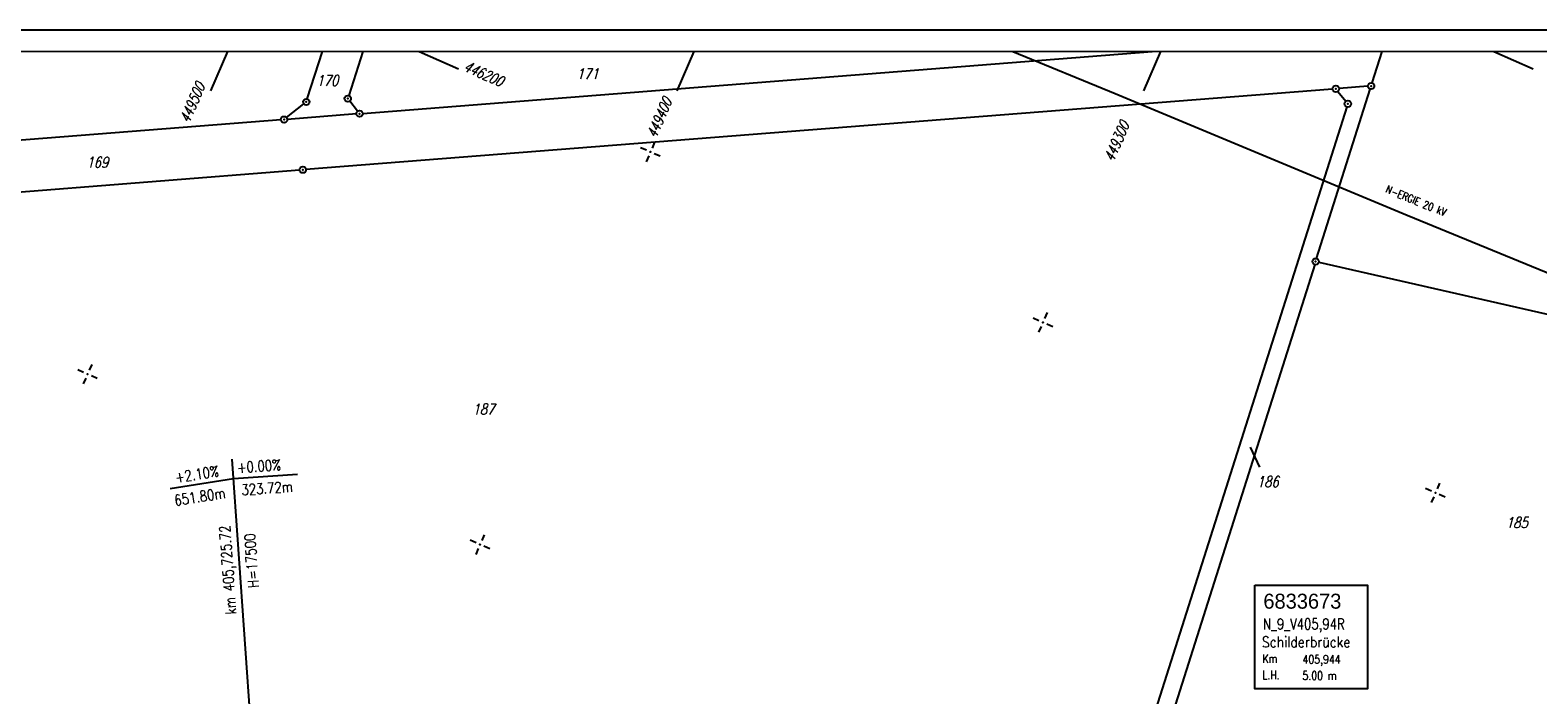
# Model space of a CAD drawing. Extents: x 0 to 1135, y 0 to 420.
# Tile 30 of 84: x 387 to 739, y 265 to 420. Entities that reach past the tile are written whole.
import ezdxf

# ---------------------------------------------------------------- set-up
doc = ezdxf.new("R2010")
doc.units = 0
doc.header["$LTSCALE"] = 2
doc.header["$MEASUREMENT"] = 0
doc.linetypes.add('AUSGEZOGEN', pattern=[0])
doc.layers.get('0').update_dxf_attribs({"color": 8, "linetype": 'AUSGEZOGEN'})
for name, color, linetype in [('BW-SCHRIFT', 8, 'AUSGEZOGEN'), ('FBRTOP', 8, 'AUSGEZOGEN'), ('FLSTNR', 8, 'AUSGEZOGEN'), ('GRENZL', 8, 'AUSGEZOGEN'), ('GRENZP', 8, 'AUSGEZOGEN'), ('NETZ', 250, 'AUSGEZOGEN'), ('NZ', 8, 'AUSGEZOGEN'), ('RAHMEN', 250, 'AUSGEZOGEN'), ('STROMLTG', 8, 'AUSGEZOGEN')]:
    doc.layers.add(name, color=color, linetype=linetype)
doc.styles.add('ROMANS', font='romans.shx', dxfattribs={"width": 0.8})
doc.styles.add('UNIR-O', font='unir_o.shx')

# ---------------------------------------------------------------- blocks, each defined once
blk = doc.blocks.new('IKR')
at = {"color": 0}
for p, q in [((-2.5, 0), (-1, 0)), ((0, 1), (0, 2.5)), ((1, 0), (2.5, 0)), ((0, -2.5), (0, -1))]:
    blk.add_line(p, q, dxfattribs=at)
blk.add_circle((0, 0), 0.05, dxfattribs=at)
blk.add_point((0, 0), dxfattribs=at)
blk = doc.blocks.new('GST')
at = {"color": 0}
blk.add_circle((0, 0), 0.75, dxfattribs=at)
blk.add_point((0, 0), dxfattribs=at)

msp = doc.modelspace()

# ---------------------------------------------------------------- linework, layer by layer
at = {"layer": 'BW-SCHRIFT'}
msp.add_lwpolyline([(673.02, 290.34), (699.3, 290.34), (699.3, 266.1), (673.02, 266.1)], close=True, dxfattribs=at)
at = {"layer": 'FBRTOP', "const_width": 0.5}
for points in [[(88.01, 187.53, 0), (104.84, 188.97, 0), (166.44, 194.27, -0.000002), (228.71, 199.62, 0.000002), (290.98, 204.97, 0.000001), (321.65, 207.61, 0.000001), (340.8, 209.25, 0.000002), (353.25, 210.32, -0.000001), (365.71, 211.39, -0.000007), (378.16, 212.46, 0.000001), (390.61, 213.53, 0.000044)], [(87.67, 191.51, 0), (104.5, 192.96, 0), (166.1, 198.25, -0.000002), (228.37, 203.61, 0.000002), (290.64, 208.96, 0.000001), (321.31, 211.59, 0.000001), (340.45, 213.24, 0.000002), (352.91, 214.31, -0.000001), (365.36, 215.38, -0.000007), (377.82, 216.45, 0.000001), (390.27, 217.52, 0.000044)]]:
    msp.add_lwpolyline(points, format="xyb", dxfattribs=at)
at = {"layer": 'FLSTNR'}
msp.add_line((674.19, 317.92), (671.94, 322.54), dxfattribs=at)
at = {"layer": 'GRENZL'}
for p, q in [((451.54, 403.94), (455.06, 415)), ((464.5, 415), (461.23, 404.71)), ((464.52, 400.54), (649.01, 415)), ((700.39, 407.67), (702.71, 415)), ((691.17, 406.22), (451.22, 387.44)), ((687.43, 366.65), (699.93, 406.24)), ((692.39, 405.69), (694.24, 403.37)), ((699.41, 406.89), (692.67, 406.34)), ((446.7, 399.57), (450.72, 402.76)), ((463.31, 401.07), (461.47, 403.41)), ((694.48, 402.06), (648.77, 257.97)), ((445.36, 399.04), (222.27, 381.58)), ((463.02, 400.43), (446.86, 399.16)), ((175.84, 365.95), (449.73, 387.33)), ((686.98, 365.22), (652.94, 257.85)), ((687.93, 365.76), (851.28, 328.7))]:
    msp.add_line(p, q, dxfattribs=at)
at = {"layer": 'NETZ'}
for p, q in [((432.88, 414.98), (428.9, 405.81)), ((477.7, 414.98), (486.88, 411)), ((541.9, 414.98), (537.92, 405.81)), ((650.92, 414.98), (646.93, 405.81)), ((728.82, 414.98), (738, 411))]:
    msp.add_line(p, q, dxfattribs=at)
at = {"layer": 'NZ'}
for p, q in [((440.4, 228.19), (434, 319.73)), ((419.5, 312.87), (434.32, 315.22)), ((434.32, 315.22), (449.28, 316.27))]:
    msp.add_line(p, q, dxfattribs=at)
at = {"layer": 'RAHMEN'}
msp.add_line((1135, 420), (0, 420), dxfattribs=at)
at = {"layer": 'RAHMEN', "const_width": 0.35}
msp.add_lwpolyline([(25, 5), (1130, 5), (1130, 415), (25, 415), (25, 5)], dxfattribs=at)
at = {"layer": 'STROMLTG'}
msp.add_lwpolyline([(616.45, 415), (640.35, 405.19), (708.58, 376.79), (756.3, 357.24), (859.75, 323.47), (920.49, 307.79), (950, 300)], dxfattribs=at)

# ---------------------------------------------------------------- block references
at = {"layer": 'GRENZP'}
for p in [(691.92, 406.28), (700.16, 406.95), (451.31, 403.22), (461, 404), (694.71, 402.78), (446.11, 399.1), (463.77, 400.48), (450.48, 387.38), (687.2, 365.93)]:
    msp.add_blockref('GST', p, dxfattribs=at)
at = {"layer": 'NETZ', "rotation": 156.5331}
for p in [(531.72, 391.53), (623.45, 351.71), (400.17, 339.62), (715.18, 311.89), (491.9, 299.8)]:
    msp.add_blockref('IKR', p, dxfattribs=at)

# ---------------------------------------------------------------- texts
at = {"layer": 'BW-SCHRIFT', "style": 'UNIR-O'}
msp.add_text('6833673', height=3.5, rotation=359.9999, dxfattribs=at).set_placement((674.98, 284.82))
at = {"layer": 'BW-SCHRIFT', "style": 'ROMANS'}
for s, height, width, p in [('N_9_V405,94R', 2.5, 0.8, (674.88, 279.99)), ('Schilderbrücke', 2.5, 0.85, (674.64, 275.79)), ('Km', 2, 0.8, (674.76, 272.15)), ('405,944', 2, 0.8, (684.12, 271.99)), ('L.H.', 2, 0.8, (674.76, 268.35)), ('5.00 m', 2, 0.8, (684.12, 268.19))]:
    msp.add_text(s, height=height, rotation=359.9999, dxfattribs=dict(at, width=width)).set_placement(p)
at = {"layer": 'FLSTNR', "style": 'ROMANS', "oblique": 15, "width": 0.8}
for s, p in [('170', (453.65, 406.99)), ('171', (514.45, 408.57)), ('169', (399.9, 387.88)), ('187', (490.13, 330.21)), ('186', (673.43, 313.25)), ('185', (731.63, 303.69))]:
    msp.add_text(s, height=2.5, dxfattribs=at).set_placement(p)
at = {"layer": 'NETZ', "style": 'ROMANS', "oblique": 16.6, "width": 0.75}
for s, rotation, p in [('446200', 336.5331, (487.8, 410.6)), ('449500', 66.5331, (423.89, 398.09)), ('449400', 66.5331, (533.04, 394.57)), ('449300', 66.5331, (639.91, 389.05))]:
    msp.add_text(s, height=2.5, rotation=rotation, dxfattribs=at).set_placement(p)
at = {"layer": 'NZ', "style": 'ROMANS', "width": 0.8}
for s, rotation, p in [('+2.10%%%', 8.997, (420.85, 314.19)), ('+0.00%%%', 3.997, (435.19, 316.52)), ('323.72m', 3.997, (436.24, 311.31)), ('651.80m', 8.997, (420.68, 308.82)), ('km 405,725.72', 93.997, (434.94, 283.58)), ('H=17500', 93.997, (440.21, 289.79))]:
    msp.add_text(s, height=2.5, rotation=rotation, dxfattribs=at).set_placement(p)
at = {"layer": 'STROMLTG', "style": 'ROMANS', "width": 0.8}
msp.add_text('N-ERGIE 20 kV', height=1.8, rotation=337.742, dxfattribs=at).set_placement((703.38, 382.14))

doc.saveas('drawing.dxf')
